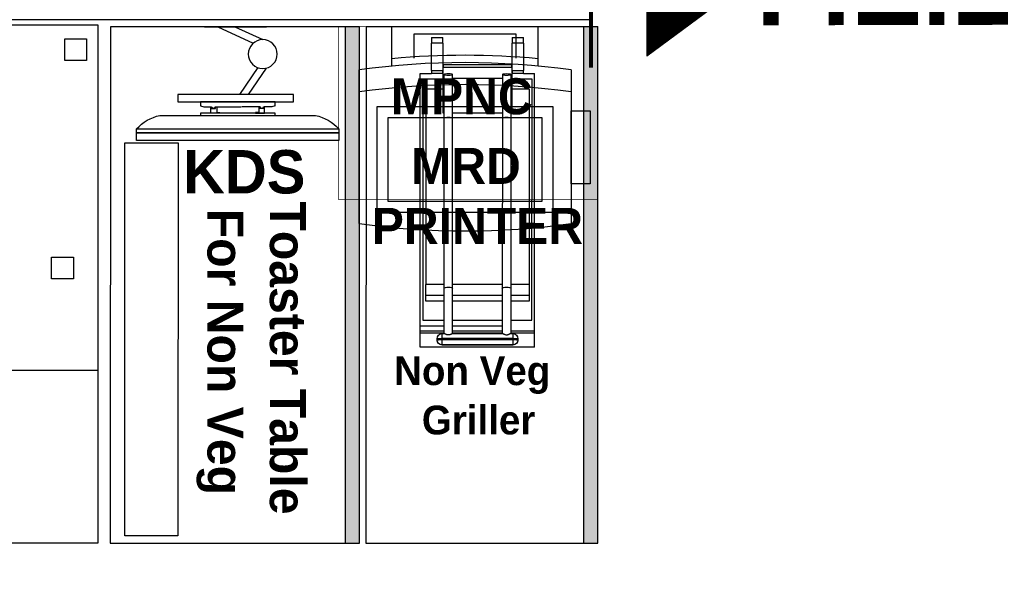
# Model space of a CAD drawing. Header units: millimetres. Extents: x -115221 to 194496, y -122556 to 375476.
# Tile 49 of 169: x 104143 to 105875, y -71463 to -70491. Entities that reach past the tile are written whole.
import ezdxf

# ---------------------------------------------------------------- set-up
doc = ezdxf.new("R2010")
doc.units = ezdxf.units.MM
doc.linetypes.add('CONTINOUS', pattern=[0])
doc.layers.add('FA-EXTINGUISHER', color=1, linetype='Continuous', lineweight=0)
doc.layers.add('FIRE', color=1, linetype='Continuous', lineweight=0)
for name, color, linetype in [('FF-TEXT', 1, 'Continuous'), ('FUR R0', 8, 'Continuous'), ('WWDS FURNITURE LAYOUT', 8, 'Continuous')]:
    doc.layers.add(name, color=color, linetype=linetype)
doc.styles.add('ARIAL', font='GOTHICB.TTF')
doc.styles.add('har', font='GOTHICB.TTF')
doc.styles.get("Standard").update_dxf_attribs({"font": 'arial.ttf'})

# ---------------------------------------------------------------- blocks, each defined once
blk = doc.blocks.new('Bun Toaster')
for q in [(297.9, -113.5), (500.3, -598.2)]:
    blk.add_line((297.9, -598.1), q)
at = {"layer": 'FUR R0'}
for p, q in [((317.3, -60.2), (317.3, -50.2)), ((337.3, -50.2), (317.3, -50.2)), ((337.3, -50.2), (337.3, -60.2)), ((460.3, -60.2), (460.3, -50.2)), ((480.3, -50.2), (460.3, -50.2)), ((480.3, -50.2), (480.3, -60.2)), ((317.3, -60.2), (317.3, -108.5)), ((317.3, -60.2), (337.3, -60.2)), ((337.3, -108.5), (337.3, -60.2)), ((460.3, -60.2), (460.3, -108.5)), ((460.3, -60.2), (480.3, -60.2)), ((480.3, -108.5), (480.3, -60.2)), ((338.3, -103.2), (338.3, -98.5)), ((338.3, -98.5), (459.3, -98.5)), ((338.3, -103.2), (338.3, -122.3)), ((338.3, -103.2), (459.3, -103.2)), ((459.3, -98.5), (459.3, -103.2)), ((459.3, -122.3), (459.3, -103.2)), ((317.3, -113.5), (297.9, -113.5)), ((317.3, -113.5), (317.3, -108.5)), ((337.3, -108.5), (317.3, -108.5)), ((317.3, -113.5), (337.3, -113.5)), ((337.3, -108.5), (337.3, -113.5)), ((338.3, -113.5), (337.3, -113.5)), ((339.8, -115.5), (339.8, -192.6)), ((354.8, -115.5), (354.8, -192.6)), ((442.8, -192.6), (442.8, -115.5)), ((457.8, -192.6), (457.8, -115.5)), ((460.3, -113.5), (459.3, -113.5)), ((460.3, -113.5), (460.3, -108.5)), ((480.3, -108.5), (460.3, -108.5)), ((460.3, -113.5), (480.3, -113.5)), ((480.3, -108.5), (480.3, -113.5)), ((500.3, -113.5), (480.3, -113.5)), ((500.3, -560.3), (500.3, -113.5)), ((302.3, -123.5), (338.3, -123.5)), ((302.3, -550.3), (302.3, -123.5)), ((338.3, -122.3), (338.3, -184)), ((338.3, -122.3), (339.8, -122.3)), ((354.8, -122.3), (442.8, -122.3)), ((457.8, -122.3), (459.3, -122.3)), ((459.3, -184), (459.3, -122.3)), ((459.3, -123.5), (495.3, -123.5)), ((495.3, -123.5), (495.3, -550.3)), ((307.3, -141.5), (307.3, -487)), ((307.3, -141.5), (338.3, -141.5)), ((459.3, -141.5), (490.3, -141.5)), ((490.3, -141.5), (490.3, -487)), ((338.3, -184), (339.8, -184)), ((354.8, -184), (442.8, -184)), ((457.8, -184), (459.3, -184)), ((339.8, -192.6), (339.8, -494)), ((354.8, -192.6), (354.8, -494)), ((442.8, -494), (442.8, -192.6)), ((457.8, -494), (457.8, -192.6)), ((307.3, -487), (307.3, -506.1)), ((307.3, -487), (339.8, -487)), ((354.8, -487), (442.8, -487)), ((457.8, -487), (490.3, -487)), ((490.3, -506.1), (490.3, -487)), ((339.8, -494), (339.8, -573.9)), ((354.8, -494), (354.8, -573.9)), ((442.8, -573.9), (442.8, -494)), ((457.8, -573.9), (457.8, -494)), ((307.3, -506.1), (307.3, -516.7)), ((339.8, -506.1), (307.3, -506.1)), ((307.3, -516.7), (339.8, -516.7)), ((442.8, -506.1), (354.8, -506.1)), ((354.8, -516.7), (442.8, -516.7)), ((490.3, -506.1), (457.8, -506.1)), ((457.8, -516.7), (490.3, -516.7)), ((490.3, -516.7), (490.3, -506.1)), ((339.8, -550.3), (302.3, -550.3)), ((442.8, -550.3), (354.8, -550.3)), ((495.3, -550.3), (457.8, -550.3)), ((339.8, -569.2), (297.9, -569.2)), ((339.8, -572.7), (297.9, -572.7)), ((336.3, -573.9), (336.3, -582.6)), ((339.9, -573.9), (336.3, -573.9)), ((339.9, -573.9), (340.1, -573.9)), ((340.1, -573.9), (340.4, -574)), ((340.4, -574), (340.8, -574.2)), ((340.8, -574.2), (341.3, -574.5)), ((341.3, -574.5), (341.9, -574.8)), ((341.9, -574.8), (342.5, -575.1)), ((342.5, -575.1), (343.1, -575.4)), ((351.4, -575.4), (352.1, -575.1)), ((352.1, -575.1), (352.7, -574.8)), ((352.7, -574.8), (353.2, -574.5)), ((353.2, -574.5), (353.7, -574.2)), ((353.7, -574.2), (354.1, -574)), ((354.1, -574), (354.4, -573.9)), ((354.4, -573.9), (354.6, -573.9)), ((442.9, -573.9), (354.6, -573.9)), ((442.8, -560.3), (354.8, -560.3)), ((442.8, -569.2), (354.8, -569.2)), ((442.8, -572.7), (354.8, -572.7)), ((442.9, -573.9), (443.1, -573.9)), ((443.1, -573.9), (443.4, -574)), ((443.4, -574), (443.8, -574.2)), ((443.8, -574.2), (444.3, -574.5)), ((444.3, -574.5), (444.9, -574.8)), ((444.9, -574.8), (445.5, -575.1)), ((445.5, -575.1), (446.1, -575.4)), ((454.4, -575.4), (455.1, -575.1)), ((455.1, -575.1), (455.7, -574.8)), ((455.7, -574.8), (456.2, -574.5)), ((456.2, -574.5), (456.7, -574.2)), ((456.7, -574.2), (457.1, -574)), ((457.1, -574), (457.4, -573.9)), ((457.4, -573.9), (457.6, -573.9)), ((461.3, -573.9), (457.6, -573.9)), ((500.3, -560.3), (457.8, -560.3)), ((500.3, -569.2), (457.8, -569.2)), ((500.3, -572.7), (457.8, -572.7)), ((461.3, -582.6), (461.3, -573.9)), ((500.3, -569.2), (500.3, -560.3)), ((500.3, -572.7), (500.3, -569.2)), ((500.3, -598.2), (500.3, -572.7)), ((327.3, -582.9), (327.3, -584.9)), ((327.3, -584.9), (327.3, -584.9)), ((336.3, -582.6), (461.3, -582.6)), ((336.3, -584.6), (336.3, -582.6)), ((336.3, -584.6), (336.3, -593.9)), ((461.3, -584.6), (336.3, -584.6)), ((343.1, -575.4), (343.9, -575.7)), ((343.9, -575.7), (344.7, -576)), ((344.7, -576), (345.5, -576.2)), ((345.5, -576.2), (346.4, -576.4)), ((346.4, -576.4), (347.3, -576.4)), ((347.3, -576.4), (348.1, -576.4)), ((348.1, -576.4), (349, -576.2)), ((349, -576.2), (349.8, -576)), ((349.8, -576), (350.6, -575.7)), ((350.6, -575.7), (351.4, -575.4)), ((446.1, -575.4), (446.9, -575.7)), ((446.9, -575.7), (447.7, -576)), ((447.7, -576), (448.5, -576.2)), ((448.5, -576.2), (449.4, -576.4)), ((449.4, -576.4), (450.3, -576.4)), ((450.3, -576.4), (451.1, -576.4)), ((451.1, -576.4), (452, -576.2)), ((452, -576.2), (452.8, -576)), ((452.8, -576), (453.6, -575.7)), ((453.6, -575.7), (454.4, -575.4)), ((461.3, -582.6), (461.3, -584.6)), ((461.3, -593.9), (461.3, -584.6)), ((470.3, -584.9), (470.3, -582.9)), ((470.3, -584.9), (470.3, -584.9)), ((336.3, -593.9), (336.3, -593.9)), ((336.3, -593.9), (461.3, -593.9)), ((336.3, -593.9), (336.3, -593.9)), ((461.3, -593.9), (336.3, -593.9)), ((461.3, -593.9), (336.3, -593.9)), ((461.3, -593.9), (461.3, -593.9)), ((461.3, -593.9), (461.3, -593.9))]:
    blk.add_line(p, q, dxfattribs=at)
for centre, start, end in [((336.3, -582.9), 90, 180), ((461.3, -582.9), 0, 90), ((336.3, -584.9), 180, 270), ((461.3, -584.9), 270, 0)]:
    blk.add_arc(centre, 9, start, end, dxfattribs=at)
for centre in [(347.3, -115.5), (450.3, -115.5)]:
    blk.add_ellipse(centre, major_axis=(7.5, 0), ratio=0.139173, dxfattribs=at)
for centre, major_axis, ratio, start_param, end_param in [((347.3, -192.6), (-7.5, 0), 0.221255, 3.141593, 6.283185), ((450.3, -192.6), (-7.5, 0), 0.221255, 3.141593, 6.283185), ((347.3, -494), (-7.5, 0), 0.302685, 3.141593, 6.283185), ((450.3, -494), (-7.5, 0), 0.302685, 3.141593, 6.283185), ((336.3, -582.9), (-9, 0), 0.034899, 4.712389, 6.283185), ((336.3, -584.9), (-9, 0), 0.034899, -1.570796, 0), ((336.3, -584.9), (9, 0), 0.999391, 3.141593, 4.712389), ((336.3, -584.9), (9, 0), 0.999391, 3.141593, 4.712389), ((461.3, -582.9), (9, 0), 0.034899, 0, 1.570796), ((461.3, -584.9), (-9, 0), 0.034899, 3.141593, 4.712389), ((461.3, -584.9), (-9, 0), 0.999391, 1.570796, 3.141593), ((461.3, -584.9), (9, 0), 0.999391, 4.712389, 6.283185)]:
    blk.add_ellipse(centre, major_axis=major_axis, ratio=ratio, start_param=start_param, end_param=end_param, dxfattribs=at)
blk = doc.blocks.new('pos')
at = {"layer": 'FUR R0'}
for p, q in [((26820.774, -5572.856), (26831.274, -5572.856)), ((26831.537, -5575.106), (26834.224, -5575.106)), ((26834.224, -5585.106), (26834.224, -5575.106)), ((26831.537, -5585.106), (26834.224, -5585.106)), ((26831.274, -5587.356), (26820.774, -5587.356)), ((26823.483, -5587.356), (26820.774, -5587.356)), ((26823.483, -5588.656), (26823.483, -5587.356)), ((26828.483, -5587.356), (26828.483, -5588.656)), ((26828.483, -5588.656), (26823.483, -5588.656))]:
    blk.add_line(p, q, dxfattribs=at)
for points in [[(26828.774, -5574.106), (26828.774, -5586.106), (26821.524, -5586.106), (26821.524, -5574.106)], [(26828.024, -5574.856), (26828.024, -5585.356), (26822.274, -5585.356), (26822.274, -5574.856)], [(26828.483, -5587.356), (26828.483, -5588.656), (26823.483, -5588.656), (26823.483, -5587.356)]]:
    blk.add_lwpolyline(points, close=True, dxfattribs=at)
blk.add_lwpolyline([(26832.084, -5583.606), (26833.724, -5583.606), (26833.724, -5576.606), (26832.084, -5576.606)], dxfattribs=at)
for centre, radius, start, end in [((26873.087, -5580.106), 52.812, 172.10963, 187.89037), ((26777.462, -5580.106), 52.812, 352.10963, 7.89037), ((26778.962, -5580.106), 52.812, 352.10963, 7.89037), ((26778.962, -5580.106), 53.312, 354.61851, 5.38149)]:
    blk.add_arc(centre, radius, start, end, dxfattribs=at)
blk = doc.blocks.new('sd sd fsd')
at = {"layer": 'FUR R0'}
for p, q in [((-562151.56, -31360.39), (-562165.56, -31360.39)), ((-562165.56, -31360.39), (-562165.56, -31360.928)), ((-562151.56, -31360.928), (-562151.56, -31360.39)), ((-562151.56, -31360.928), (-562165.56, -31360.928)), ((-562165.56, -31360.928), (-562165.56, -31361.197)), ((-562165.56, -31360.928), (-562151.56, -31360.928)), ((-562165.56, -31361.197), (-562151.56, -31361.197)), ((-562151.56, -31361.197), (-562151.56, -31360.928)), ((-562163.945, -31362.14), (-562153.176, -31362.14)), ((-562161.146, -31362.14), (-562155.975, -31362.14)), ((-562161.146, -31362.297), (-562161.146, -31362.14)), ((-562155.975, -31362.297), (-562161.146, -31362.297)), ((-562161.146, -31362.789), (-562160.915, -31362.727)), ((-562160.915, -31362.727), (-562160.37, -31362.727)), ((-562160.422, -31362.297), (-562160.422, -31362.706)), ((-562159.79, -31362.297), (-562160.422, -31362.297)), ((-562160.422, -31362.706), (-562160.379, -31362.706)), ((-562160.379, -31362.66), (-562160.379, -31362.61)), ((-562160.379, -31362.61), (-562160.101, -31362.61)), ((-562160.307, -31362.66), (-562160.379, -31362.66)), ((-562160.379, -31362.706), (-562160.379, -31362.672)), ((-562160.379, -31362.672), (-562160.307, -31362.672)), ((-562160.37, -31362.652), (-562160.37, -31362.617)), ((-562160.37, -31362.617), (-562160.111, -31362.617)), ((-562160.3, -31362.652), (-562160.37, -31362.652)), ((-562160.37, -31362.727), (-562160.37, -31362.68)), ((-562160.37, -31362.68), (-562160.3, -31362.68)), ((-562160.307, -31362.672), (-562160.307, -31362.66)), ((-562160.3, -31362.68), (-562160.3, -31362.652)), ((-562160.111, -31362.652), (-562160.158, -31362.652)), ((-562160.158, -31362.652), (-562160.158, -31362.68)), ((-562160.158, -31362.68), (-562160.111, -31362.68)), ((-562160.101, -31362.656), (-562160.151, -31362.656)), ((-562160.151, -31362.656), (-562160.151, -31362.674)), ((-562160.151, -31362.674), (-562160.101, -31362.674)), ((-562160.111, -31362.617), (-562160.111, -31362.652)), ((-562160.111, -31362.68), (-562160.111, -31362.727)), ((-562160.111, -31362.727), (-562158.311, -31362.727)), ((-562160.101, -31362.61), (-562160.101, -31362.656)), ((-562160.101, -31362.674), (-562160.101, -31362.718)), ((-562160.101, -31362.718), (-562160.015, -31362.718)), ((-562160.015, -31362.718), (-562160.015, -31362.343)), ((-562160.015, -31362.343), (-562159.79, -31362.343)), ((-562159.79, -31362.343), (-562159.79, -31362.297)), ((-562157.01, -31362.727), (-562158.271, -31362.727)), ((-562157.331, -31362.343), (-562157.331, -31362.297)), ((-562157.331, -31362.297), (-562156.699, -31362.297)), ((-562157.106, -31362.343), (-562157.331, -31362.343)), ((-562157.106, -31362.718), (-562157.106, -31362.343)), ((-562157.02, -31362.718), (-562157.106, -31362.718)), ((-562156.742, -31362.61), (-562157.02, -31362.61)), ((-562157.02, -31362.61), (-562157.02, -31362.656)), ((-562157.02, -31362.656), (-562156.97, -31362.656)), ((-562156.97, -31362.674), (-562157.02, -31362.674)), ((-562157.02, -31362.674), (-562157.02, -31362.718)), ((-562156.751, -31362.617), (-562157.01, -31362.617)), ((-562157.01, -31362.617), (-562157.01, -31362.652)), ((-562157.01, -31362.652), (-562156.963, -31362.652)), ((-562156.963, -31362.68), (-562157.01, -31362.68)), ((-562157.01, -31362.68), (-562157.01, -31362.727)), ((-562156.97, -31362.656), (-562156.97, -31362.674)), ((-562156.963, -31362.652), (-562156.963, -31362.68)), ((-562156.821, -31362.68), (-562156.821, -31362.652)), ((-562156.821, -31362.652), (-562156.751, -31362.652)), ((-562156.751, -31362.68), (-562156.821, -31362.68)), ((-562156.814, -31362.672), (-562156.814, -31362.66)), ((-562156.814, -31362.66), (-562156.742, -31362.66)), ((-562156.742, -31362.672), (-562156.814, -31362.672)), ((-562156.751, -31362.652), (-562156.751, -31362.617)), ((-562156.751, -31362.727), (-562156.751, -31362.68)), ((-562156.206, -31362.727), (-562156.751, -31362.727)), ((-562156.742, -31362.66), (-562156.742, -31362.61)), ((-562156.742, -31362.706), (-562156.742, -31362.672)), ((-562156.699, -31362.706), (-562156.742, -31362.706)), ((-562156.699, -31362.297), (-562156.699, -31362.706)), ((-562155.975, -31362.789), (-562156.206, -31362.727)), ((-562155.975, -31362.14), (-562155.975, -31362.297)), ((-562162.703, -31363.082), (-562154.703, -31363.082)), ((-562162.703, -31363.582), (-562162.703, -31363.082)), ((-562161.146, -31363.082), (-562161.146, -31362.789)), ((-562155.975, -31363.082), (-562161.146, -31363.082)), ((-562155.975, -31362.789), (-562155.975, -31363.082)), ((-562154.703, -31363.082), (-562154.703, -31363.582)), ((-562154.703, -31363.582), (-562162.703, -31363.582)), ((-562157.176, -31365.444), (-562158.44, -31363.582)), ((-562156.597, -31365.406), (-562157.835, -31363.582)), ((-562159.943, -31368.268), (-562157.483, -31367.133)), ((-562158.749, -31368.268), (-562156.825, -31367.38)), ((-562160.863, -31368.268), (-562156.56, -31368.268)), ((-562160.863, -31368.268), (-562156.56, -31368.268))]:
    blk.add_line(p, q, dxfattribs=at)
blk.add_circle((-562156.825, -31366.38), 1, dxfattribs=at)
for centre, start, end in [((-562163.284, -31359.151), 221.95519, 257.53193), ((-562153.837, -31359.151), 282.46807, 318.04481)]:
    blk.add_arc(centre, 3.061, start, end, dxfattribs=at)
blk = doc.blocks.new('FUR R0')
at = {"layer": 'WWDS FURNITURE LAYOUT', "linetype": 'CONTINOUS', "ltscale": 22}
h = blk.add_hatch(dxfattribs=at)
h.set_pattern_fill('ANGLE', color=8, scale=25.333333, angle=540.008)
h.set_pattern_definition([(180.0080398, (-103388.895, -187870.874), (0.00097757, -6.9666666), [5.06666667, -1.9]), (270.0080398, (-103388.895, -187870.874), (6.9666666, 0.00097757), [5.06666667, -1.9])])
h.paths.add_polyline_path([(-4447.9, -1057.2), (-4473.2, -1057.2), (-4473.3, -1965.2), (-4448, -1965.2)])
h = blk.add_hatch(dxfattribs=at)
h.set_pattern_fill('ANGLE', color=8, angle=540.008)
h.set_pattern_definition([(180.0080398, (-1707085.583, -2849989.469), (0.000980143, -6.984999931), [5.08, -1.905]), (270.0080398, (-1707085.583, -2849989.469), (6.984999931, 0.000980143), [5.08, -1.905])])
h.paths.add_polyline_path([(-4028.6, -1057.2), (-4053.9, -1057.2), (-4054.1, -1965.2), (-4028.7, -1965.2)])
at = {"layer": 'WWDS FURNITURE LAYOUT', "color": 8}
for points in [[(-7335.4, 604.9), (-7188, 604.9), (-7188, 97.6), (-6841.9, 97.6), (-6841.9, -907.4), (-5212.6, -907.4), (-5212.6, -234.4), (-5074.8, -234.4), (-5074.8, -907.4), (-4040.6, -907.4), (-4040.6, -1045.2), (-6979.7, -1045.2), (-6979.7, -52.1), (-8688, -52.1), (-8688, -3702.7), (-7764.6, -3702.7), (-7764.6, -3840.5), (-8688, -3840.5), (-8688, -5900.5), (-6775, -5900.5)], [(-6255.4, -1964.9), (-6255.3, -1053.6), (-4908.2, -1053.8), (-4908.3, -1965.1), (-6255.4, -1964.9)], [(-4928, -1078.4), (-4928, -1116.6), (-4966.2, -1116.5), (-4966.2, -1078.4), (-4928, -1078.4)], [(-4951.3, -1462.2), (-4951.3, -1500.4), (-4989.5, -1500.4), (-4989.5, -1462.2), (-4951.3, -1462.2)], [(-4908.3, -1661.7), (-6255.4, -1661.5)]]:
    blk.add_lwpolyline(points, dxfattribs=at)
at = {"layer": 'WWDS FURNITURE LAYOUT', "color": 8, "linetype": 'Continuous', "lineweight": 25}
for points in [[(-4447.9, -1057.2), (-4886.2, -1057.2), (-4886.3, -1965.1), (-4448, -1965.2)], [(-4767.2, -1261), (-4767.3, -1952.5), (-4861, -1952.5), (-4860.9, -1261)]]:
    blk.add_lwpolyline(points, close=True, dxfattribs=at)
at = {"layer": 'WWDS FURNITURE LAYOUT', "color": 8, "const_width": 1.27}
blk.add_lwpolyline([(-4028.6, -1057.2), (-4028.7, -1361.2), (-4484.7, -1361.1), (-4484.6, -1057.1)], close=True, dxfattribs=at)
at = {"layer": 'WWDS FURNITURE LAYOUT', "color": 8, "linetype": 'CONTINOUS', "ltscale": 22}
for points in [[(-4447.9, -1057.2), (-4473.2, -1057.2), (-4473.3, -1965.2), (-4448, -1965.2)], [(-4028.6, -1057.2), (-4053.9, -1057.2), (-4054.1, -1965.2), (-4028.7, -1965.2)]]:
    blk.add_lwpolyline(points, close=True, dxfattribs=at)
at = {"layer": 'WWDS FURNITURE LAYOUT', "color": 8}
blk.add_lwpolyline([(-4436.7, -1965.2), (-4028.7, -1965.2), (-4028.6, -1057.2), (-4436.5, -1057.2)], close=True, dxfattribs=at)
for name, p, xscale, yscale, zscale, rotation in [('sd sd fsd', (14274165.2, -797811.2), -25.4, 25.4, 25.4, 180), ('pos', (-147918.8, -691402.7), 25.72705993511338, 25.72705993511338, 25.72705993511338, 89.99196019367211)]:
    blk.add_blockref(name, p, dxfattribs=dict(at, xscale=xscale, yscale=yscale, zscale=zscale, rotation=rotation))
at = {"layer": 'WWDS FURNITURE LAYOUT', "color": 8, "linetype": 'Continuous', "lineweight": 25, "xscale": -0.9936781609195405, "yscale": 0.9936781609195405, "zscale": 0.9936781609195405, "rotation": 359.991960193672}
blk.add_blockref('Bun Toaster', (-3844.1, -1026.4, 0), dxfattribs=at)
at = {"layer": 'WWDS FURNITURE LAYOUT', "color": 8}
for s, height, rotation, style, p in [('MPNC', 63.33, 359.992, 'har', (-4392.7, -1211)), ('KDS', 76.2, 360, 'har', (-4758.3, -1350.2)), ('MRD', 63.33, 359.992, 'har', (-4357, -1333.4)), ('Toaster Table', 63.333, 269.992, 'ARIAL', (-4605.6, -1364.2, 0)), ('PRINTER', 63.33, 359.992, 'har', (-4426.4, -1439)), ('For Non Veg', 63.333, 269.992, 'ARIAL', (-4715.4, -1377.1, 0)), ('Non Veg', 50.67, 359.992, 'har', (-4387.1, -1687.2, 0)), ('Griller', 50.67, 359.992, 'har', (-4338.3, -1773.9, 0))]:
    blk.add_text(s, height=height, rotation=rotation, dxfattribs=dict(at, style=style)).set_placement(p)
blk = doc.blocks.new('WEWR')
at = {"layer": 'FIRE', "ltscale": 12}
h = blk.add_hatch(dxfattribs=at)
h.set_pattern_fill('ANSI31', color=1, scale=0.229745, angle=0.179, style=0)
h.set_pattern_definition([(45.17901268, (-6979.974654, -1010.14225), (-0.020370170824, 0.02024327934), [])])
h.paths.add_polyline_path([(7649.402, -112.133), (7645.123, -117.965), (7653.717, -117.938)])
h.paths.add_polyline_path([(7646.298, -117.658), (7652.531, -117.638), (7652.522, -114.788), (7646.289, -114.807)], flags=24)
at = {"layer": 'FIRE', "color": 1, "ltscale": 12}
blk.add_lwpolyline([(7649.402, -112.133), (7645.123, -117.965), (7653.717, -117.938)], close=True, dxfattribs=at)
at = {"layer": 'FIRE', "color": 1, "ltscale": 12, "const_width": 0.23}
for points in [[(7649.42, -117.951), (7649.42, -121.142)], [(7644.51, -121.159), (7654.372, -121.159)]]:
    blk.add_lwpolyline(points, dxfattribs=at)
at = {"layer": 'FIRE', "color": 7, "lineweight": 0}
blk.add_text('K', height=1.876, rotation=0.6349, dxfattribs=at).set_placement((7648.871, -117.353))

msp = doc.modelspace()

# ---------------------------------------------------------------- block references
at = {"layer": 'FA-EXTINGUISHER', "color": 0, "xscale": 30.47999999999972, "yscale": 30.47999999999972, "zscale": 30.47999999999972, "rotation": 270}
msp.add_blockref('WEWR', (108840.8, 162729.9), dxfattribs=at)
at = {"layer": 'WWDS FURNITURE LAYOUT'}
msp.add_blockref('FUR R0', (109188.4, -69446.5), dxfattribs=at)

# ---------------------------------------------------------------- texts
at = {"layer": 'FF-TEXT', "color": 7, "insert": (105886.2, -70332.3, 0), "char_height": 167.841, "width": 419.426, "attachment_point": 3, "rotation": 0.1214}
msp.add_mtext('{\\fArial|b1|i0|c0|p34;\\W0.8;\\C5;F.E.1}', dxfattribs=at)

doc.saveas('drawing.dxf')
